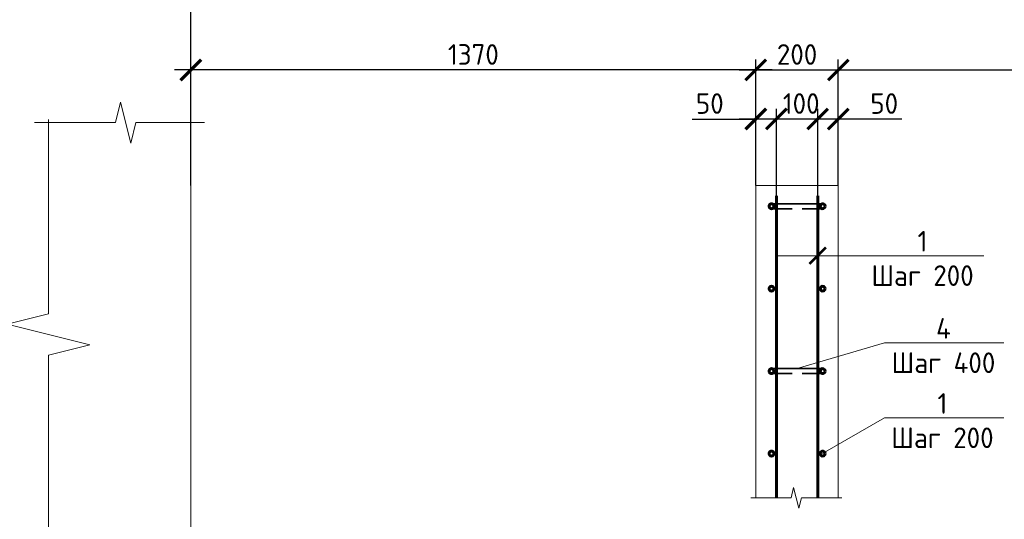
# Model space of a CAD drawing. Header units: millimetres. Extents: x 130535 to 3472113, y -231620 to 121434.
# Tile 79 of 133: x 546623 to 558562, y -1142 to 4917. Entities that reach past the tile are written whole.
import ezdxf
from ezdxf import colors
from ezdxf.entities.mleader import LeaderData, LeaderLine
from ezdxf.math import Vec2, Vec3

# ---------------------------------------------------------------- set-up
doc = ezdxf.new("R2010")
doc.units = ezdxf.units.MM
doc.layers.get('DEFPOINTS').update_dxf_attribs({"color": 1, "lineweight": 0})
for name, color, linetype, lineweight in [('Основная 0.35', 200, 'Continuous', 35), ('Основная 0.60', 142, 'Continuous', 60), ('РАЗМЕРЫ', 1, 'Continuous', 9), ('Символы 0.20', 1, 'Continuous', 20), ('Текст 0.25', 82, 'Continuous', 25), ('Тонкая', 81, 'Continuous', 20), ('Тонкая 0.20', 30, 'Continuous', 20)]:
    doc.layers.add(name, color=color, linetype=linetype, lineweight=lineweight)
doc.styles.add('GOST-2.304_Type-B', font='GOST_Common.ttf')
doc.styles.add('ГОСТ', font='isocpeur.TTF')
doc.dimstyles.new('СПДС', dxfattribs={"dimscale": 100, "dimtxt": 2.5, "dimasz": 2.5, "dimexe": 1.25, "dimexo": 0, "dimtad": 1, "dimdec": 0, "dimtxsty": 'GOST-2.304_Type-B', "dimblk": 'ARCHTICK', "dimcen": 2.5, "dimdle": 2, "dimadec": 0, "dimazin": 2, "dimtfac": 0.75, "dimtdec": 0, "dimtmove": 1, "dimatfit": 3, "dimfxl": 1, "dimtolj": 1, "dimarcsym": 1})

# ---------------------------------------------------------------- blocks, each defined once
blk = doc.blocks.new('_ArchTick')
at = {"color": 0, "linetype": 'ByBlock', "const_width": 0.15}
blk.add_lwpolyline([(-0.5, -0.5), (0.5, 0.5)], dxfattribs=at)
blk = doc.blocks.new('*D349')
at = {"layer": 'DEFPOINTS', "color": 0, "linetype": 'Continuous', "lineweight": 0, "transparency": 16777216}
for p in [(548699, 5238), (548699, 2905), (563549, 2905)]:
    blk.add_point(p, dxfattribs=at)
at = {"layer": 'РАЗМЕРЫ', "color": 0, "linetype": 'Continuous', "lineweight": -2, "transparency": 16777216}
for p, q in [((548699, 2905), (548699, 5363)), ((563549, 2905), (563549, 5363)), ((563749, 5238), (548499, 5238))]:
    blk.add_line(p, q, dxfattribs=at)
at = {"layer": 'РАЗМЕРЫ', "color": 0, "linetype": 'Continuous', "lineweight": -2, "transparency": 16777216, "xscale": 250, "yscale": 250, "zscale": 250, "rotation": 180}
blk.add_blockref('_ArchTick', (548699, 5238), dxfattribs=at)
at = {"layer": 'РАЗМЕРЫ', "color": 0, "linetype": 'Continuous', "lineweight": -2, "transparency": 16777216, "xscale": 250, "yscale": 250, "zscale": 250}
blk.add_blockref('_ArchTick', (563549, 5238), dxfattribs=at)
at = {"layer": 'РАЗМЕРЫ', "color": 0, "linetype": 'Continuous', "lineweight": 0, "transparency": 16777216, "insert": (556124, 5426), "char_height": 250, "attachment_point": 5, "style": 'GOST-2.304_Type-B'}
blk.add_mtext('\\A1;2970', dxfattribs=at)
blk = doc.blocks.new('_None')
blk = doc.blocks.new('*D389')
at = {"layer": 'DEFPOINTS', "color": 0, "linetype": 'Continuous', "lineweight": 0, "transparency": 16777216}
for p in [(556299, 3712), (556549, 2905), (556299, 2780)]:
    blk.add_point(p, dxfattribs=at)
at = {"layer": 'РАЗМЕРЫ', "color": 0, "linetype": 'Continuous', "lineweight": -2, "transparency": 16777216}
for p, q in [((556299, 2780), (556299, 3837)), ((556549, 2905), (556549, 3837)), ((556749, 3712), (556099, 3712)), ((557319, 3712), (556549, 3712))]:
    blk.add_line(p, q, dxfattribs=at)
at = {"layer": 'РАЗМЕРЫ', "color": 0, "linetype": 'Continuous', "lineweight": -2, "transparency": 16777216, "xscale": 250, "yscale": 250, "zscale": 250, "rotation": 180}
blk.add_blockref('_ArchTick', (556299, 3712), dxfattribs=at)
at = {"layer": 'РАЗМЕРЫ', "color": 0, "linetype": 'Continuous', "lineweight": -2, "transparency": 16777216, "xscale": 250, "yscale": 250, "zscale": 250}
blk.add_blockref('_ArchTick', (556549, 3712), dxfattribs=at)
at = {"layer": 'РАЗМЕРЫ', "color": 0, "linetype": 'Continuous', "lineweight": 0, "transparency": 16777216, "insert": (557106, 3900), "char_height": 250, "attachment_point": 5, "style": 'GOST-2.304_Type-B'}
blk.add_mtext('\\A1;50', dxfattribs=at)
blk = doc.blocks.new('*D390')
at = {"layer": 'DEFPOINTS', "color": 0, "linetype": 'Continuous', "lineweight": 0, "transparency": 16777216}
for p in [(555799, 3712), (555799, 2780), (556299, 2780)]:
    blk.add_point(p, dxfattribs=at)
at = {"layer": 'РАЗМЕРЫ', "color": 0, "linetype": 'Continuous', "lineweight": -2, "transparency": 16777216}
for p, q in [((555799, 2780), (555799, 3837)), ((556299, 2780), (556299, 3837)), ((556499, 3712), (555599, 3712))]:
    blk.add_line(p, q, dxfattribs=at)
at = {"layer": 'РАЗМЕРЫ', "color": 0, "linetype": 'Continuous', "lineweight": -2, "transparency": 16777216, "xscale": 250, "yscale": 250, "zscale": 250, "rotation": 180}
blk.add_blockref('_ArchTick', (555799, 3712), dxfattribs=at)
at = {"layer": 'РАЗМЕРЫ', "color": 0, "linetype": 'Continuous', "lineweight": -2, "transparency": 16777216, "xscale": 250, "yscale": 250, "zscale": 250}
blk.add_blockref('_ArchTick', (556299, 3712), dxfattribs=at)
at = {"layer": 'РАЗМЕРЫ', "color": 0, "linetype": 'Continuous', "lineweight": 0, "transparency": 16777216, "insert": (556099, 3900), "char_height": 250, "attachment_point": 5, "style": 'GOST-2.304_Type-B'}
blk.add_mtext('\\A1;100', dxfattribs=at)
blk = doc.blocks.new('*D391')
at = {"layer": 'DEFPOINTS', "color": 0, "linetype": 'Continuous', "lineweight": 0, "transparency": 16777216}
for p in [(555549, 3712), (555549, 2905), (555799, 2780)]:
    blk.add_point(p, dxfattribs=at)
at = {"layer": 'РАЗМЕРЫ', "color": 0, "linetype": 'Continuous', "lineweight": -2, "transparency": 16777216}
for p, q in [((555549, 2905), (555549, 3837)), ((555799, 2780), (555799, 3837)), ((554779, 3712), (555549, 3712)), ((555999, 3712), (555349, 3712))]:
    blk.add_line(p, q, dxfattribs=at)
at = {"layer": 'РАЗМЕРЫ', "color": 0, "linetype": 'Continuous', "lineweight": -2, "transparency": 16777216, "xscale": 250, "yscale": 250, "zscale": 250, "rotation": 180}
blk.add_blockref('_ArchTick', (555549, 3712), dxfattribs=at)
at = {"layer": 'РАЗМЕРЫ', "color": 0, "linetype": 'Continuous', "lineweight": -2, "transparency": 16777216, "xscale": 250, "yscale": 250, "zscale": 250}
blk.add_blockref('_ArchTick', (555799, 3712), dxfattribs=at)
at = {"layer": 'РАЗМЕРЫ', "color": 0, "linetype": 'Continuous', "lineweight": 0, "transparency": 16777216, "insert": (554991, 3900), "char_height": 250, "attachment_point": 5, "style": 'GOST-2.304_Type-B'}
blk.add_mtext('\\A1;50', dxfattribs=at)
blk = doc.blocks.new('*D388')
at = {"layer": 'DEFPOINTS', "color": 0, "linetype": 'Continuous', "lineweight": 0, "transparency": 16777216}
for p in [(556549, 4307), (555549, 2905), (556549, 2905)]:
    blk.add_point(p, dxfattribs=at)
at = {"layer": 'РАЗМЕРЫ', "color": 0, "linetype": 'Continuous', "lineweight": -2, "transparency": 16777216}
for p, q in [((555549, 2905), (555549, 4432)), ((556549, 2905), (556549, 4432)), ((555349, 4307), (556749, 4307))]:
    blk.add_line(p, q, dxfattribs=at)
at = {"layer": 'РАЗМЕРЫ', "color": 0, "linetype": 'Continuous', "lineweight": -2, "transparency": 16777216, "xscale": 250, "yscale": 250, "zscale": 250, "rotation": 180}
blk.add_blockref('_ArchTick', (555549, 4307), dxfattribs=at)
at = {"layer": 'РАЗМЕРЫ', "color": 0, "linetype": 'Continuous', "lineweight": -2, "transparency": 16777216, "xscale": 250, "yscale": 250, "zscale": 250}
blk.add_blockref('_ArchTick', (556549, 4307), dxfattribs=at)
at = {"layer": 'РАЗМЕРЫ', "color": 0, "linetype": 'Continuous', "lineweight": 0, "transparency": 16777216, "insert": (556049, 4495), "char_height": 250, "attachment_point": 5, "style": 'GOST-2.304_Type-B'}
blk.add_mtext('\\A1;200', dxfattribs=at)
blk = doc.blocks.new('*D392')
at = {"layer": 'DEFPOINTS', "color": 0, "linetype": 'Continuous', "lineweight": 0, "transparency": 16777216}
for p in [(562549, 4307), (556549, 2905), (562549, 2905)]:
    blk.add_point(p, dxfattribs=at)
at = {"layer": 'РАЗМЕРЫ', "color": 0, "linetype": 'Continuous', "lineweight": -2, "transparency": 16777216}
for p, q in [((556549, 2905), (556549, 4432)), ((562549, 2905), (562549, 4432)), ((556349, 4307), (562749, 4307))]:
    blk.add_line(p, q, dxfattribs=at)
at = {"layer": 'РАЗМЕРЫ', "color": 0, "linetype": 'Continuous', "lineweight": -2, "transparency": 16777216, "xscale": 250, "yscale": 250, "zscale": 250, "rotation": 180}
blk.add_blockref('_ArchTick', (556549, 4307), dxfattribs=at)
at = {"layer": 'РАЗМЕРЫ', "color": 0, "linetype": 'Continuous', "lineweight": -2, "transparency": 16777216, "xscale": 250, "yscale": 250, "zscale": 250}
blk.add_blockref('_ArchTick', (562549, 4307), dxfattribs=at)
at = {"layer": 'РАЗМЕРЫ', "color": 0, "linetype": 'Continuous', "lineweight": 0, "transparency": 16777216, "insert": (559549, 4495), "char_height": 250, "attachment_point": 5, "style": 'GOST-2.304_Type-B'}
blk.add_mtext('\\A1;1200', dxfattribs=at)
blk = doc.blocks.new('*D393')
at = {"layer": 'DEFPOINTS', "color": 0, "linetype": 'Continuous', "lineweight": 0, "transparency": 16777216}
for p in [(548699, 4307), (548699, 2905), (555549, 2905)]:
    blk.add_point(p, dxfattribs=at)
at = {"layer": 'РАЗМЕРЫ', "color": 0, "linetype": 'Continuous', "lineweight": -2, "transparency": 16777216}
for p, q in [((548699, 2905), (548699, 4432)), ((555549, 2905), (555549, 4432)), ((555749, 4307), (548499, 4307))]:
    blk.add_line(p, q, dxfattribs=at)
at = {"layer": 'РАЗМЕРЫ', "color": 0, "linetype": 'Continuous', "lineweight": -2, "transparency": 16777216, "xscale": 250, "yscale": 250, "zscale": 250, "rotation": 180}
blk.add_blockref('_ArchTick', (548699, 4307), dxfattribs=at)
at = {"layer": 'РАЗМЕРЫ', "color": 0, "linetype": 'Continuous', "lineweight": -2, "transparency": 16777216, "xscale": 250, "yscale": 250, "zscale": 250}
blk.add_blockref('_ArchTick', (555549, 4307), dxfattribs=at)
at = {"layer": 'РАЗМЕРЫ', "color": 0, "linetype": 'Continuous', "lineweight": 0, "transparency": 16777216, "insert": (552124, 4495), "char_height": 250, "attachment_point": 5, "style": 'GOST-2.304_Type-B'}
blk.add_mtext('\\A1;1370', dxfattribs=at)

msp = doc.modelspace()

# ---------------------------------------------------------------- linework, layer by layer
at = {"linetype": 'ByBlock', "lineweight": 20, "ltscale": 0.5}
msp.add_lwpolyline([(546972.5, 3707.1), (546972.5, 1347.8), (546472.5, 1222.8), (547472.5, 972.8), (546972.5, 847.8), (546972.5, -6377.2)], dxfattribs=at)
at = {"layer": 'Основная 0.35'}
for p, q in [((556359.3, 2684.6), (555739.3, 2684.6)), ((555739.3, 2624.6), (555989.3, 2624.6)), ((556359.3, 2624.6), (556109.3, 2624.6)), ((556359.3, 684.6), (555739.3, 684.6)), ((555739.3, 624.6), (555989.3, 624.6)), ((556359.3, 624.6), (556109.3, 624.6))]:
    msp.add_line(p, q, dxfattribs=at)
for centre, start, end in [((555739.3, 2654.6), 90, 270), ((556359.3, 2654.6), 270, 90)]:
    msp.add_arc(centre, 30, start, end, dxfattribs=at)
at = {"layer": 'Основная 0.60'}
for p, q in [((555799.3, -882.3), (555799.3, 2779.6)), ((556299.3, -882.3), (556299.3, 2779.6))]:
    msp.add_line(p, q, dxfattribs=at)
for centre in [(555739.3, 2654.6), (556359.3, 2654.6), (555739.3, 1654.6), (556359.3, 1654.6), (555739.3, 654.6), (556359.3, 654.6), (555739.3, -345.4), (556359.3, -345.4)]:
    msp.add_circle(centre, 30, dxfattribs=at)
at = {"layer": 'Тонкая'}
for points in [[(546803.7, 3668.4), (546953.7, 3668.4), (547783.2, 3668.4), (547845.7, 3918.4), (547970.7, 3418.4), (548033.2, 3668.4), (548862.8, 3668.4), (548862.8, 3668.4)], [(555486.8, -882.3), (555561.8, -882.3), (555976.6, -882.3), (556007.8, -757.3), (556070.3, -1007.3), (556101.6, -882.3), (556516.3, -882.3), (556591.3, -882.3)]]:
    msp.add_lwpolyline(points, dxfattribs=at)
at = {"layer": 'Тонкая 0.20'}
for p, q in [((548699.3, 3457.1), (548699.3, -4029.7)), ((555549.3, 2904.6), (556549.3, 2904.6)), ((555549.3, -882.3), (555549.3, 2904.6)), ((556549.3, 2904.6), (556549.3, -882.3)), ((555549.3, -882.3), (555549.3, -694.5)), ((556549.3, -694.5), (556549.3, -882.3))]:
    msp.add_line(p, q, dxfattribs=at)

# ---------------------------------------------------------------- texts
at = {"insert": (153574.3, 18462.6), "char_height": 330, "attachment_point": 1, "style": 'ГОСТ'}
msp.add_mtext_dynamic_manual_height_columns('\\pi10055.14148;{\\H1.5152x;\\P\\pi7542.56108;Общие указания\\P\\pi1650;}1.^IРабочая документация разработана в соответствии с заданием на проектирование, требованиями действующих технических регламентов, стандартов, сводов правил и других документов, содержащих установленные требования.\\P2.^IРабочая документация выполнена в соответствии со следующими нормативными и техническими документами:\\P-^IСП 20.13330.2016 "Нагрузки и Воздействия";\\P-^IСП 63.13330.2012 "Бетонные и железобетонные конструкции. Основные положения";\\P-^IСП 22.13330.2016 "Основания зданий и сооружений";\\P-^IСП 45.13330.2012 "Земляные сооружения, основания и фундаменты".\\P3.   За относительную отметку 0,000 принята отметка чистого пола первого этажа.\\P4.^IПеречень видов работ, для которых необходимо составлять акты освидетельствования скрытых работ:\\P-^Iармирование конструкций;\\P-^Iосвидетельствование опалубки перед бетонированием;\\P-^Iвыполнение сварочных работ;\\P-^Iотбор контрольных проб бетона;\\P-^Iсоответствие законченных железобетонных конструкций проекту с отображением качества работ;\\P-^Iустройство монолитных конструкций, выполняемых в зимнее время;  \\P\\pi0;        -    устройство гидроизоляции;\\P\\pi1650;-^Iуплотнение грунтов и обратную засыпку.\\PЗапрещается выполнение последующих работ при отсутствии актов освидетельствования предшествующих скрытых работ во всех случаях.\\P\\pi0;        5. Проект рассчитан на производство работ в период положительных температур. В случае выполнения работ при отрицательных температурах необходимо выполнять требования СНиП часть 3 по производству работ и ППР.\\P        6. При минимальной температуре воздуха до минус 15°С допускается:\\P\\pi1650;-выдерживание бетона в конструкции методом термоса, при предварительном разогреве бетонной смеси;\\P -форсированный электроразогрев бетона в конструкции с повторным уплотнением.\\PПри минимальной температуре воздуха до минус 25°С допускается:\\P -обогрев бетона в греющей опалубке с помощью низкотемпературных электронагревателей;\\P -электродный сквозной прогрев бетона;\\P -электрообогрев с помощью греющего провода.', width=18460.283, gutter_width=5800, heights=[33815.2], dxfattribs=at)
at = {"layer": 'Текст 0.25', "char_height": 250, "attachment_point": 1, "style": 'GOST-2.304_Type-B'}
for s, insert in [('\\pi750;1 Обратную засыпку пазух выполнять непучинистым, ненабухающим грунтом без органических включений с проливкой водой слоями не более 20 см с уплотнением грунта до коэффициента уплотнения 0,95.\\P2 При производстве земляных работ не допускать ухудшения свойств грунтов и качества подготовленного основания вследствие замачивания, промерзания, размыва, повреждения механизмами и транспортом.\\P3 Поз. 5 установить на хим. анкер BIT 200 (EASY FIX DIT-200) или аналог. Анкеровка выполняется в теле стен и в теле плиты по всей длине с шагом 400 мм.\\P4 При изготовлении пространственных арматурных каркасов соединение стержней выполнять при помощи вязальной проволоки. \\P5 Поз. 4 установить в шахматном порядке.\\P6 Выполнить обмазочную гидроизоляцию всех поверхностей, соприкасающихся с грунтом, горячим битумом за 2 раза.', (385539.3, 4816.9)), ('\\pi750;1 Обратную засыпку пазух выполнять непучинистым, ненабухающим грунтом без органических включений с проливкой водой слоями не более 20 см с уплотнением грунта до коэффициента уплотнения 0,95.\\P2 При производстве земляных работ не допускать ухудшения свойств грунтов и качества подготовленного основания вследствие замачивания, промерзания, размыва, повреждения механизмами и транспортом.\\P3 Поз. 5 установить на хим. анкер BIT 200 (EASY FIX DIT-200) или аналог. Анкеровка выполняется в теле стен и в теле плиты по всей длине с шагом 400 мм.\\P4 При изготовлении пространственных арматурных каркасов соединение стержней выполнять при помощи вязальной проволоки. \\P5 Поз. 4 установить в шахматном порядке.\\P6 Выполнить обмазочную гидроизоляцию всех поверхностей, соприкасающихся с грунтом, горячим битумом за 2 раза.', (451078.6, 4816.9)), ('\\pi750;1 Обратную засыпку пазух выполнять непучинистым, ненабухающим грунтом без органических включений с проливкой водой слоями не более 20 см с уплотнением грунта до коэффициента уплотнения 0,95.\\P2 При производстве земляных работ не допускать ухудшения свойств грунтов и качества подготовленного основания вследствие замачивания, промерзания, размыва, повреждения механизмами и транспортом.\\P3 Поз. 5 установить на хим. анкер BIT 200 (EASY FIX DIT-200) или аналог. Анкеровка выполняется в теле стен, ступеней и в теле плиты по всей длине с шагом 400 мм.\\P4 При изготовлении пространственных арматурных каркасов соединение стержней выполнять при помощи вязальной проволоки. \\P5 Поз. 4 установить в шахматном порядке.\\P6 Выполнить обмазочную гидроизоляцию всех поверхностей, соприкасающихся с грунтом, горячим битумом за 2 раза.\\P7 Поз. 2 выполняется в теле стен, ступеней и в теле плиты по всей длине с шагом 200 мм', (515636.1, 4816.9))]:
    msp.add_mtext_dynamic_manual_height_columns(s, width=17507.725, gutter_width=1250, heights=[0], dxfattribs=dict(at, insert=insert))

# ---------------------------------------------------------------- dimensions: what is measured, and where the dimension line sits
at = {"layer": 'РАЗМЕРЫ', "color": 3, "linetype": 'Continuous', "lineweight": 0}
for base, p1, p2, picture, middle in [((548699.3, 5238.3), (563549.3, 2904.6), (548699.3, 2904.6), '*D349', (556124.3, 5425.8)), ((548699.3, 4307.1), (555549.3, 2904.6), (548699.3, 2904.6), '*D393', (552124.3, 4494.6)), ((556549.3, 4307.1), (555549.3, 2904.6), (556549.3, 2904.6), '*D388', (556049.3, 4494.6)), ((562549.3, 4307.1), (556549.3, 2904.6), (562549.3, 2904.6), '*D392', (559549.3, 4494.6))]:
    dim = msp.add_linear_dim(base=base, p1=p1, p2=p2, dimstyle='СПДС', override={"dimlfac": 0.2}, dxfattribs=at)
    dim.commit()
    dim.dimension.update_dxf_attribs({"geometry": picture, "text_midpoint": middle})
for base, p1, p2, picture, middle in [((555549.3, 3712.2), (555799.3, 2779.6), (555549.3, 2904.6), '*D391', (554991.1, 3681.2)), ((555799.3, 3712.2), (556299.3, 2779.6), (555799.3, 2779.6), '*D390', (556099.3, 3712.2)), ((556299.3, 3712.2), (556549.3, 2904.6), (556299.3, 2779.6), '*D389', (557106, 3682.2))]:
    dim = msp.add_linear_dim(base=base, p1=p1, p2=p2, angle=180, dimstyle='СПДС', override={"dimlfac": 0.2}, dxfattribs=at)
    dim.commit()
    dim.dimension.update_dxf_attribs({"geometry": picture, "text_midpoint": middle, "dimtype": 160})

# ---------------------------------------------------------------- leaders
at = {"layer": 'Символы 0.20'}
ml = msp.add_multileader_mtext('Standard', dxfattribs=at)
ml.set_content('1\\PШаг 200', color=256, style='GOST-2.304_Type-B')
ml.set_leader_properties(color=256, linetype='ByLayer', lineweight=-1)
ml.set_arrow_properties(name='ARCHTICK')
ml.build(insert=Vec2(0, 0))
ml.multileader.update_dxf_attribs({"text_left_attachment_type": 6, "text_right_attachment_type": 6, "dogleg_length": 1, "arrow_head_size": 200, "scale": 20})
ctx = ml.context
ctx.base_point, ctx.scale, ctx.char_height, ctx.arrow_head_size, ctx.landing_gap_size, ctx.plane_origin = Vec3(556968.2, 2054.9), 20, 250, 200, 9, Vec3(544449.3, 7970.5)
ctx.left_attachment, ctx.right_attachment, ctx.text_align_type = 6, 6, 1
notes = []
notes.append((ctx, [(1, (1, 1, 0), (556868.2, 2054.9), (1, 0), 100, [(1, [(556299.3, 2054.9), (555799.3, 2054.9)], 0, [])])]))
ctx.mtext.insert, ctx.mtext.alignment, ctx.mtext.flow_direction = Vec3(557570, 2354.9), 2, 5
ml = msp.add_multileader_mtext('Standard', dxfattribs=at)
ml.set_content('4\\PШаг 400', color=256, style='GOST-2.304_Type-B')
ml.set_leader_properties(color=256, linetype='ByLayer', lineweight=-1)
ml.set_arrow_properties(name='NONE')
ml.build(insert=Vec2(0, 0))
ml.multileader.update_dxf_attribs({"text_left_attachment_type": 6, "text_right_attachment_type": 6, "dogleg_length": 1, "arrow_head_size": 18, "scale": 20})
ctx = ml.context
ctx.base_point, ctx.scale, ctx.char_height, ctx.arrow_head_size, ctx.landing_gap_size, ctx.plane_origin = Vec3(557210, 998.2), 20, 250, 18, 9, Vec3(544509.3, 2860.4)
ctx.left_attachment, ctx.right_attachment, ctx.text_align_type = 6, 6, 1
notes.append((ctx, [(0, (1, 1, 0), (557110, 998.2), (1, 0), 100, [(0, [(556049.3, 684.6)], 0, [])])]))
ctx.mtext.insert, ctx.mtext.alignment, ctx.mtext.flow_direction = Vec3(557824.3, 1298.2), 2, 5
ml = msp.add_multileader_mtext('Standard', dxfattribs=at)
ml.set_content('1\\PШаг 200', color=256, style='GOST-2.304_Type-B')
ml.set_leader_properties(color=256, linetype='ByLayer', lineweight=-1)
ml.set_arrow_properties(name='NONE')
ml.build(insert=Vec2(0, 0))
ml.multileader.update_dxf_attribs({"text_left_attachment_type": 6, "text_right_attachment_type": 6, "dogleg_length": 1, "arrow_head_size": 18, "scale": 20})
ctx = ml.context
ctx.base_point, ctx.scale, ctx.char_height, ctx.arrow_head_size, ctx.landing_gap_size, ctx.plane_origin = Vec3(557210, 88), 20, 250, 18, 9, Vec3(544509.3, 5570.3)
ctx.left_attachment, ctx.right_attachment, ctx.text_align_type = 6, 6, 1
notes.append((ctx, [(0, (1, 1, 0), (557110, 88), (1, 0), 100, [(0, [(556359.3, -345.4)], 0, [])])]))
ctx.mtext.insert, ctx.mtext.alignment, ctx.mtext.flow_direction = Vec3(557811.8, 388), 2, 5
for ctx, leaders in notes:
    for number, flags, end, landing, length, lines in leaders:
        leader = LeaderData()
        leader.index, (leader.has_last_leader_line, leader.has_dogleg_vector, leader.attachment_direction) = number, flags
        leader.last_leader_point, leader.dogleg_vector, leader.dogleg_length = Vec3(end), Vec3(landing), length
        for number, points, colour, breaks in lines:
            line = LeaderLine()
            line.index, line.vertices, line.color, line.breaks = number, Vec3.list(points), colors.encode_raw_color(colour), breaks
            leader.lines.append(line)
        ctx.leaders.append(leader)

doc.saveas('drawing.dxf')
